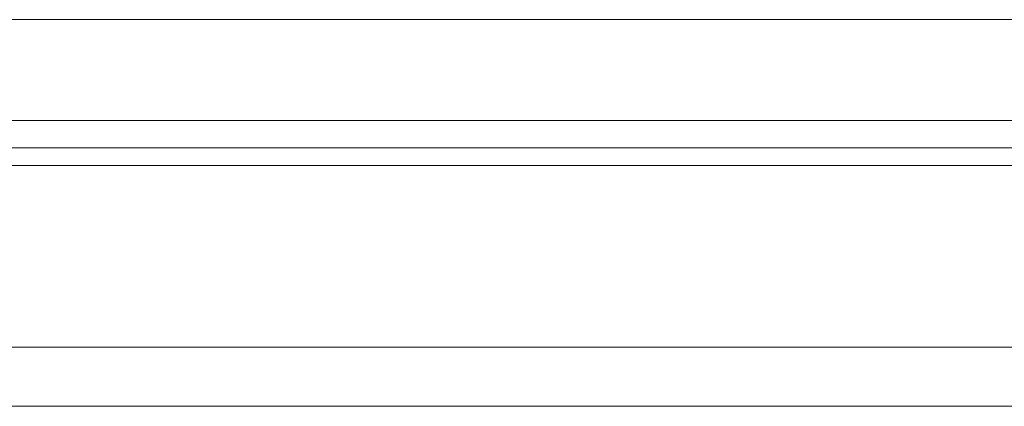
# Model space of a CAD drawing. Header units: millimetres. Extents: x 340 to 659, y 334 to 449.
# Tile 36 of 65: x 558.67 to 578.65, y 352.54 to 360.39. Entities that reach past the tile are written whole.
import ezdxf

# ---------------------------------------------------------------- set-up
doc = ezdxf.new("R2010")
doc.units = ezdxf.units.MM
doc.layers.add('OUT', color=3, linetype='Continuous')

msp = doc.modelspace()

# ---------------------------------------------------------------- linework, layer by layer
at = {"layer": 'OUT', "color": 0, "linetype": 'Continuous', "lineweight": 15}
for p, q in [((613.844, 360.392), (525.844, 360.392)), ((613.844, 358.342), (525.844, 358.342)), ((654.08, 357.788), (497.772, 357.788)), ((625.844, 357.434), (497.718, 357.434)), ((654.08, 353.742), (496.595, 353.742)), ((625.844, 352.542), (459.844, 352.542))]:
    msp.add_line(p, q, dxfattribs=at)

doc.saveas('drawing.dxf')
